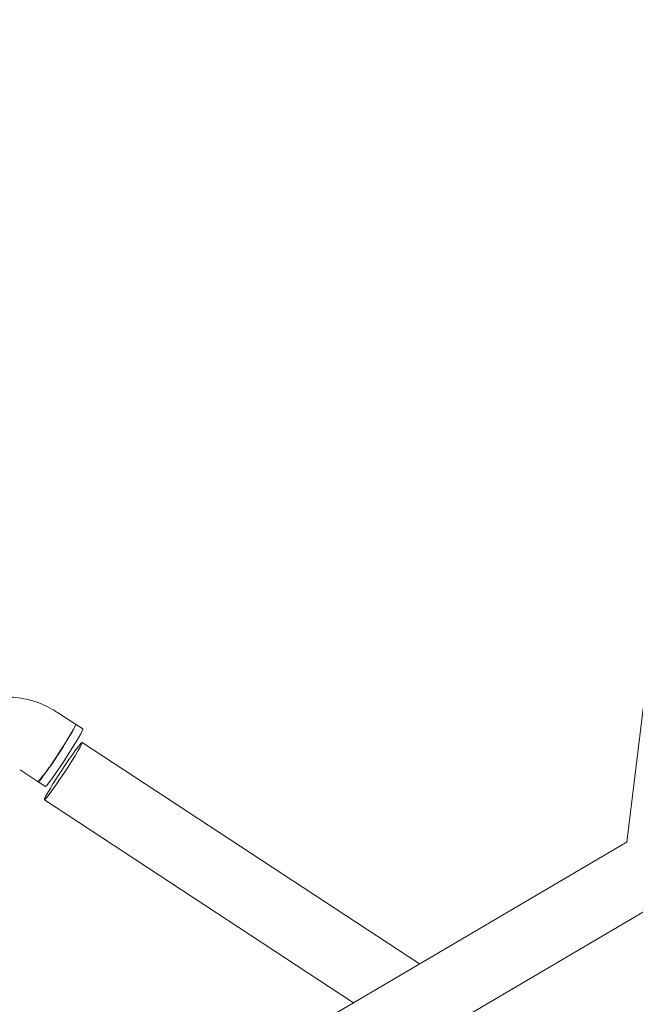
# Model space of a CAD drawing. Extents: x 5459245 to 5462690, y 5971016 to 5972523.
# Tile 148 of 198: x 5462452.473 to 5462452.616, y 5972213.917 to 5972214.147. Entities that reach past the tile are written whole.
import ezdxf

# ---------------------------------------------------------------- set-up
doc = ezdxf.new("R2010")
doc.units = 0
doc.layers.add('A_MAŁA ARCHITEKTURA', color=195, linetype='CONTINUOUS', lineweight=9)
doc.layers.add('ADT CCTV', color=102, linetype='CONTINUOUS')

# ---------------------------------------------------------------- blocks, each defined once
blk = doc.blocks.new('A$C43995eb0')
at = {"layer": 'A_MAŁA ARCHITEKTURA', "linetype": 'Continuous'}
for p, q in [((1481.72, -612.89), (1208.15, -438.62)), ((1065.54, -504.03), (1202.28, -453.85)), ((1202.19, -453.79), (1469.14, -623.85)), ((1249.65, -484.02), (1239.41, -577.65)), ((1255.31, -579.39), (1264.7, -493.61)), ((1236.54, -578.94), (1236.33, -580.93)), ((1236.33, -580.93), (1235.8, -585.93)), ((1252.24, -582.61), (1252.45, -580.62)), ((1251.71, -587.6), (1252.24, -582.61))]:
    blk.add_line(p, q, dxfattribs=at)
at = {"layer": 'A_MAŁA ARCHITEKTURA', "linetype": 'Continuous', "flags": 128}
for points in [[(1236.54, -578.94), (1236.61, -578.9), (1237.02, -578.86), (1237.79, -578.86), (1238.86, -578.91), (1240.2, -579), (1241.74, -579.12), (1243.41, -579.28), (1245.13, -579.46), (1246.82, -579.65), (1248.4, -579.85), (1249.8, -580.05), (1250.95, -580.23), (1251.8, -580.39), (1252.31, -580.53), (1252.45, -580.62)], [(1255.31, -579.39), (1255.13, -579.28), (1254.59, -579.14), (1253.72, -578.97), (1252.54, -578.78), (1251.12, -578.57), (1249.53, -578.37), (1247.83, -578.17), (1246.12, -577.98), (1244.46, -577.82), (1242.93, -577.7), (1241.62, -577.61), (1240.57, -577.57), (1239.84, -577.57), (1239.46, -577.61), (1239.45, -577.7), (1239.81, -577.83), (1240.52, -577.98), (1241.55, -578.17), (1242.86, -578.37), (1244.37, -578.57), (1246.03, -578.78), (1247.75, -578.97), (1249.44, -579.14), (1251.04, -579.28), (1252.47, -579.39), (1253.66, -579.46), (1254.56, -579.48), (1255.12, -579.46), (1255.31, -579.39)], [(1236.33, -580.93), (1236.4, -580.89), (1236.81, -580.85), (1237.58, -580.85), (1238.65, -580.9), (1239.99, -580.99), (1241.53, -581.11), (1243.2, -581.27), (1244.92, -581.45), (1246.61, -581.64), (1248.19, -581.84), (1249.59, -582.04), (1250.74, -582.22), (1251.59, -582.38), (1252.1, -582.52), (1252.24, -582.61)]]:
    blk.add_lwpolyline(points, dxfattribs=at)
at = {"layer": 'A_MAŁA ARCHITEKTURA', "linetype": 'Continuous'}
for centre, radius, start, end in [((1237.79, -588.12), 7.34, 78.1905, 101.5031), ((1236.27, -655.42), 74.54, 77.6302, 87.6767)]:
    blk.add_arc(centre, radius, start, end, dxfattribs=at)
for points, knots in [([(1234.26, -797.92), (1229.39, -795.03), (1217.97, -788.23), (1200.16, -777.22), (1180.81, -764.94), (1161.61, -752.37), (1142.55, -739.54), (1123.64, -726.44), (1104.89, -713.07), (1086.29, -699.44), (1067.86, -685.55), (1049.58, -671.4), (1031.47, -656.99), (1013.53, -642.33), (995.75, -627.41), (978.15, -612.25), (960.73, -596.84), (943.5, -581.17), (929.24, -567.93), (920.79, -559.83), (917.97, -557.12)], [0, 0, 0, 0, 0.043146, 0.101159, 0.159168, 0.217172, 0.275172, 0.333168, 0.391159, 0.449146, 0.507128, 0.565107, 0.623081, 0.681051, 0.739017, 0.796978, 0.854936, 0.91289, 0.970839, 1, 1, 1, 1]), ([(1235.8, -585.93), (1235.76, -586.44), (1235.64, -587.81), (1235.69, -590.03), (1236.01, -592.56), (1236.63, -595.02), (1237.51, -597.3), (1238.31, -598.83), (1238.79, -599.58), (1238.86, -599.69)], [0, 0, 0, 0, 0.105835, 0.280959, 0.456833, 0.633149, 0.809535, 0.971446, 1, 1, 1, 1]), ([(768.63, -596.05), (771.65, -599.17), (780.31, -608.14), (794.77, -622.76), (812.06, -639.86), (829.56, -656.71), (847.24, -673.32), (865.1, -689.7), (883.15, -705.82), (901.38, -721.7), (919.78, -737.33), (938.36, -752.71), (957.11, -767.84), (976.03, -782.7), (995.11, -797.31), (1014.36, -811.66), (1033.77, -825.75), (1053.33, -839.57), (1073.05, -853.12), (1092.91, -866.4), (1112.93, -879.41), (1133.09, -892.15), (1153.39, -904.61), (1173.83, -916.79), (1194.41, -928.7), (1215.11, -940.32), (1235.95, -951.66), (1256.91, -962.72), (1277.99, -973.49), (1299.2, -983.97), (1320.52, -994.16), (1341.95, -1004.07), (1363.49, -1013.68), (1385.14, -1022.99), (1406.89, -1032.01), (1428.74, -1040.74), (1450.68, -1049.16), (1472.72, -1057.29), (1494.85, -1065.11), (1517.06, -1072.64), (1539.36, -1079.86), (1561.73, -1086.78), (1584.18, -1093.39), (1606.7, -1099.69), (1629.3, -1105.69), (1651.95, -1111.39), (1674.67, -1116.77), (1697.45, -1121.84), (1720.28, -1126.61), (1743.17, -1131.06), (1766.1, -1135.2), (1789.08, -1139.03), (1812.09, -1142.55), (1835.15, -1145.75), (1858.24, -1148.64), (1881.36, -1151.22), (1904.5, -1153.48), (1927.67, -1155.42), (1950.86, -1157.05), (1974.07, -1158.37), (1997.29, -1159.37), (2019.69, -1160.04), (2034.36, -1160.25), (2041.28, -1160.34)], [0, 0, 0, 0, 0.008859, 0.025435, 0.04201, 0.058584, 0.075158, 0.09173, 0.108302, 0.124873, 0.141442, 0.158011, 0.174578, 0.191145, 0.20771, 0.224275, 0.240838, 0.257401, 0.273962, 0.290523, 0.307082, 0.32364, 0.340197, 0.356754, 0.373309, 0.389863, 0.406416, 0.422968, 0.439519, 0.456068, 0.472617, 0.489165, 0.505712, 0.522258, 0.538803, 0.555347, 0.57189, 0.588432, 0.604973, 0.621513, 0.638052, 0.654591, 0.671129, 0.687665, 0.704202, 0.720737, 0.737272, 0.753806, 0.770339, 0.786872, 0.803404, 0.819936, 0.836467, 0.852998, 0.869528, 0.886058, 0.902587, 0.919116, 0.935645, 0.952174, 0.968702, 0.98523, 1, 1, 1, 1])]:
    blk.add_open_spline(points, degree=3, knots=knots, dxfattribs=at)
blk = doc.blocks.new('A770198')
at = {"layer": 'ADT CCTV', "color": 140, "lineweight": 9}
blk.add_arc((30, 19.04213), 30, 140.600538, 219.400538, dxfattribs=at)
blk = doc.blocks.new('G$CFAE608CC')
at = {"layer": 'ADT CCTV', "rotation": 90}
blk.add_blockref('A770198', (38.08383, 0), dxfattribs=at)

msp = doc.modelspace()

# ---------------------------------------------------------------- block references
at = {"layer": 'A_MAŁA ARCHITEKTURA', "xscale": 0.001, "yscale": 0.001, "zscale": 0.001, "rotation": 242.9301705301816}
msp.add_blockref('A$C43995eb0', (5462453.5658, 5972214.81866), dxfattribs=at)
at = {"layer": 'ADT CCTV', "rotation": 184.5356804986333}
msp.add_blockref('G$CFAE608CC', (5462467.50941, 5972223.83045), dxfattribs=at)

doc.saveas('drawing.dxf')
